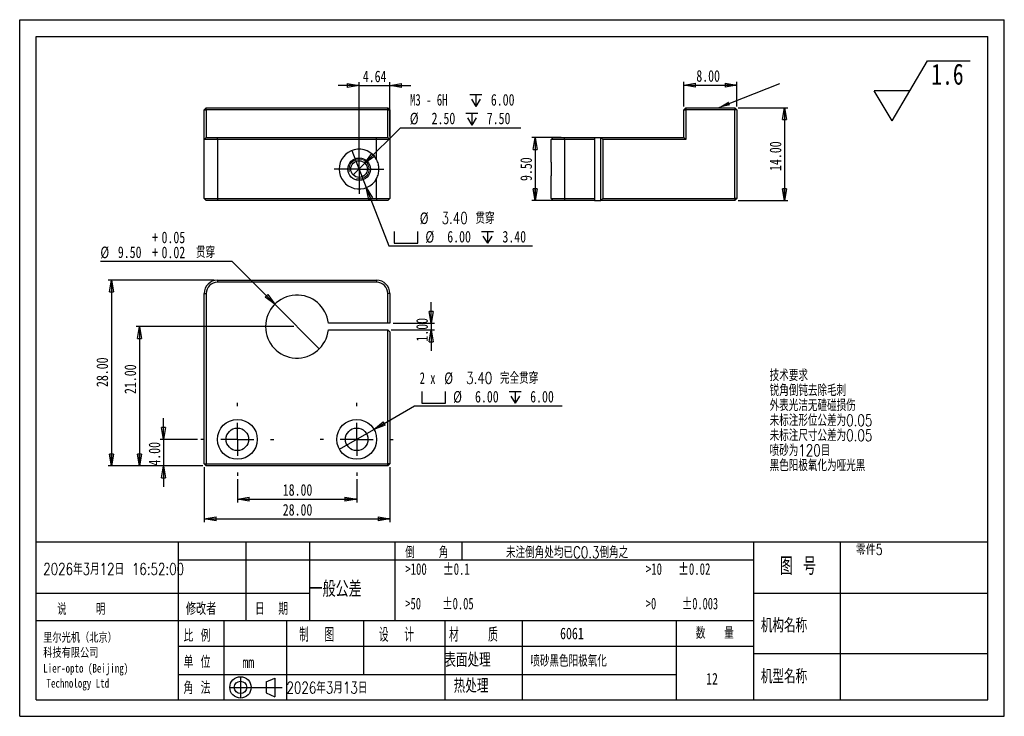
# Model space of a CAD drawing. Header units: millimetres. Extents: x 0 to 297, y 0 to 210.
import ezdxf

# ---------------------------------------------------------------- set-up
doc = ezdxf.new("R2010")
doc.units = ezdxf.units.MM
doc.layers.add('图层0', color=7, linetype='Continuous', lineweight=25)
doc.styles.add('SLDTEXTSTYLE0', font='TXT', dxfattribs={"width": 0.75, "bigfont": 'bigfont'})
doc.styles.add('SLDTEXTSTYLE1', font='TXT', dxfattribs={"width": 0.75})
doc.styles.add('SLDTEXTSTYLE10', font='TXT', dxfattribs={"width": 0.678571})
doc.styles.add('SLDTEXTSTYLE2', font='TXT', dxfattribs={"width": 0.666667, "bigfont": 'bigfont'})
doc.styles.add('SLDTEXTSTYLE3', font='TXT', dxfattribs={"width": 0.583333, "bigfont": 'bigfont'})
doc.styles.add('SLDTEXTSTYLE4', font='TXT', dxfattribs={"width": 0.681818})
doc.styles.add('SLDTEXTSTYLE5', font='TXT', dxfattribs={"width": 0.666667})
doc.styles.add('SLDTEXTSTYLE6', font='TXT', dxfattribs={"width": 0.653846})
doc.styles.add('SLDTEXTSTYLE7', font='TXT', dxfattribs={"width": 0.6, "bigfont": 'bigfont'})
doc.styles.add('SLDTEXTSTYLE8', font='TXT', dxfattribs={"width": 0.625, "bigfont": 'bigfont'})
doc.styles.add('SLDTEXTSTYLE9', font='TXT', dxfattribs={"width": 0.571429, "bigfont": 'bigfont'})
doc.dimstyles.new('SLDDIMSTYLE0', dxfattribs={"dimtxt": 3.5, "dimasz": 3.556, "dimexe": 0, "dimexo": 0.0625, "dimgap": 0.875, "dimtad": 0, "dimtih": 1, "dimtoh": 1, "dimlfac": 0.5, "dimrnd": 1e-09, "dimzin": 4, "dimdsep": 46, "dimtxsty": 'SLDTEXTSTYLE1', "dimblk1": 'NONE', "dimblk2": 'CLOSED', "dimsah": 1, "dimcen": 0, "dimadec": 0, "dimazin": 1, "dimtfac": 1, "dimtmove": 0, "dimatfit": 3, "dimldrblk": 'NONE', "dimfxl": 0, "dimfrac": 2, "dimtolj": 1, "dimtzin": 12, "dimarcsym": 0})
doc.dimstyles.new('SLDDIMSTYLE1', dxfattribs={"dimtxt": 3.5, "dimasz": 3.556, "dimexe": 0, "dimexo": 0.0625, "dimgap": 0.875, "dimtad": 0, "dimtih": 1, "dimtoh": 1, "dimlfac": 0.5, "dimrnd": 1e-09, "dimzin": 4, "dimdsep": 46, "dimtxsty": 'SLDTEXTSTYLE1', "dimblk1": 'NONE', "dimblk2": 'CLOSED', "dimsah": 1, "dimcen": 0, "dimadec": 0, "dimazin": 1, "dimtol": 1, "dimtp": 0.05, "dimtm": -0.02, "dimtfac": 1, "dimtmove": 0, "dimatfit": 3, "dimldrblk": 'NONE', "dimfxl": 0, "dimfrac": 2, "dimtolj": 1, "dimarcsym": 0})
doc.dimstyles.new('SLDDIMSTYLE2', dxfattribs={"dimtxt": 3.5, "dimasz": 3.556, "dimexe": 0, "dimexo": 0.0625, "dimgap": 0.875, "dimtad": 1, "dimlfac": 0.5, "dimrnd": 1e-09, "dimzin": 4, "dimdsep": 46, "dimtxsty": 'SLDTEXTSTYLE1', "dimblk1": 'CLOSED', "dimblk2": 'CLOSED', "dimsah": 1, "dimcen": 0.09, "dimadec": 0, "dimazin": 1, "dimtfac": 1, "dimtofl": 0, "dimtmove": 0, "dimatfit": 3, "dimldrblk": 'CLOSED', "dimfxl": 0, "dimfrac": 2, "dimtolj": 1, "dimtzin": 12, "dimarcsym": 0})
doc.dimstyles.new('SLDDIMSTYLE3', dxfattribs={"dimtxt": 3.5, "dimasz": 3.556, "dimexe": 0, "dimexo": 0.0625, "dimgap": 0.875, "dimtad": 1, "dimlfac": 0.5, "dimrnd": 1e-09, "dimzin": 4, "dimdsep": 46, "dimtxsty": 'SLDTEXTSTYLE1', "dimblk1": 'CLOSED', "dimblk2": 'CLOSED', "dimsah": 1, "dimcen": 0.09, "dimadec": 0, "dimazin": 1, "dimtfac": 1, "dimtmove": 0, "dimatfit": 0, "dimldrblk": 'CLOSED', "dimfxl": 0, "dimfrac": 2, "dimtolj": 1, "dimtzin": 12, "dimarcsym": 0})
doc.dimstyles.new('SLDDIMSTYLE4', dxfattribs={"dimtxt": 3.5, "dimasz": 3.556, "dimexe": 0, "dimexo": 0.0625, "dimgap": 0.875, "dimtad": 0, "dimtih": 1, "dimtoh": 1, "dimdec": 6, "dimlfac": 0.5, "dimrnd": 1e-09, "dimzin": 12, "dimdsep": 46, "dimtxsty": 'SLDTEXTSTYLE1', "dimblk1": 'NONE', "dimblk2": 'CLOSED', "dimsah": 1, "dimcen": 0, "dimadec": 0, "dimazin": 3, "dimtfac": 1, "dimtmove": 0, "dimatfit": 3, "dimldrblk": 'NONE', "dimfxl": 0, "dimfrac": 2, "dimtolj": 1, "dimtzin": 12, "dimarcsym": 0})
doc.dimstyles.new('SLDDIMSTYLE5', dxfattribs={"dimtxt": 3.5, "dimasz": 3.556, "dimexe": 0, "dimexo": 0.0625, "dimgap": 0.875, "dimtad": 1, "dimlfac": 0.5, "dimrnd": 1e-09, "dimzin": 12, "dimdsep": 46, "dimtxsty": 'SLDTEXTSTYLE1', "dimblk1": 'CLOSED', "dimblk2": 'CLOSED', "dimsah": 1, "dimcen": 0.09, "dimadec": 0, "dimazin": 3, "dimtfac": 1, "dimtmove": 0, "dimatfit": 0, "dimldrblk": 'CLOSED', "dimfxl": 0, "dimfrac": 2, "dimtolj": 1, "dimtzin": 12, "dimarcsym": 0})
doc.dimstyles.new('SLDDIMSTYLE7', dxfattribs={"dimtxt": 0.18, "dimasz": 3.556, "dimexe": 0, "dimexo": 0.0625, "dimgap": 0, "dimtad": 0, "dimtih": 1, "dimtoh": 1, "dimdec": 0, "dimrnd": 1e-09, "dimzin": 0, "dimdsep": 46, "dimtxsty": 'Standard', "dimsah": 1, "dimcen": 0.09, "dimadec": 0, "dimazin": 0, "dimtfac": 3.556, "dimtdec": 0, "dimtofl": 0, "dimtmove": 0, "dimatfit": 3, "dimfxl": 0, "dimfrac": 2, "dimtolj": 1, "dimtzin": 0, "dimarcsym": 0})

# ---------------------------------------------------------------- blocks, each defined once
blk = doc.blocks.new('SW_SFSYMBOL_0')
at = {"layer": '图层0', "color": 0}
for p, q in [((-11.87, -9.07), (-1.17, 9.07)), ((-1.17, 9.07), (11.73, 9.07)), ((-11.87, -9.07), (-17.23, 0)), ((-6.52, 0), (-17.23, 0))]:
    blk.add_line(p, q, dxfattribs=at)
at = {"layer": '图层0', "color": 0, "insert": (0, 8.19), "char_height": 6.35, "attachment_point": 1, "style": 'SLDTEXTSTYLE1'}
blk.add_mtext('1.6', dxfattribs=at)
blk = doc.blocks.new('_Closed')
at = {"color": 0, "linetype": 'ByBlock', "lineweight": -2}
for p, q in [((-1, 0.166667), (0, 0)), ((-1, 0.166667), (-1, -0.166667)), ((0, 0), (-1, -0.166667)), ((0, 0), (-1, 0))]:
    blk.add_line(p, q, dxfattribs=at)
blk = doc.blocks.new('SW_SYMBOL_HOLE_SPOT')
at = {"layer": '图层0', "color": 0}
for p, q in [((0, 875), (0, 75)), ((1600, 75), (1600, 875)), ((0, 75), (1600, 75))]:
    blk.add_line(p, q, dxfattribs=at)
blk = doc.blocks.new('SW_SYMBOL_HOLE_DEPTH')
at = {"layer": '图层0', "color": 0}
for p, q in [((0, 875), (800, 875)), ((400, 875), (400, 75)), ((100, 555), (400, 75)), ((700, 555), (400, 75))]:
    blk.add_line(p, q, dxfattribs=at)
blk = doc.blocks.new('_D')
at = {"layer": '图层0'}
for p, q in [((106.85, 86.49), (119.07, 93.55)), ((119.07, 93.55), (163.65, 93.55)), ((96.46, 80.49), (106.85, 86.49))]:
    blk.add_line(p, q, dxfattribs=at)
at = {"layer": '图层0', "xscale": 0.004470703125, "yscale": 0.004470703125, "zscale": 0.004470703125}
for name, p in [('SW_SYMBOL_HOLE_SPOT', (121.3, 94.03)), ('SW_SYMBOL_HOLE_DEPTH', (147.66, 94.03))]:
    blk.add_blockref(name, p, dxfattribs=at)
at = {"layer": '图层0', "xscale": 3.556, "yscale": 3.556, "rotation": 210.0000000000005}
blk.add_blockref('_Closed', (106.85, 86.49, 4.5), dxfattribs=at)
at = {"layer": '图层0', "char_height": 3.5, "attachment_point": 1}
for s, insert, style in [('3.40 完全贯穿', (134.66, 103.72), 'SLDTEXTSTYLE0'), ('2 x', (120.66, 103.72), 'SLDTEXTSTYLE5'), ('%%c', (128.07, 103.67), 'SLDTEXTSTYLE1'), ('%%c', (130.75, 98.06), 'SLDTEXTSTYLE1'), ('6.00', (137.34, 98.11), 'SLDTEXTSTYLE1'), ('6.00', (153.98, 98.11), 'SLDTEXTSTYLE1')]:
    blk.add_mtext(s, dxfattribs=dict(at, insert=insert, style=style))
blk = doc.blocks.new('_None')
blk = doc.blocks.new('_D_1')
at = {"layer": '图层0'}
for p, q in [((64.05, 137.09), (24.34, 137.09)), ((76.94, 124.21), (64.05, 137.09)), ((90.37, 110.77), (76.94, 124.21))]:
    blk.add_line(p, q, dxfattribs=at)
at = {"layer": '图层0', "xscale": 3.556, "yscale": 3.556, "rotation": 315.0000000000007}
blk.add_blockref('_Closed', (76.94, 124.21, 4.5), dxfattribs=at)
at = {"layer": '图层0', "char_height": 3.5, "attachment_point": 1}
for s, insert, style in [('+', (39.96, 146.13), 'SLDTEXTSTYLE1'), ('0.05', (42.79, 146.13), 'SLDTEXTSTYLE1'), ('%%c', (24.34, 141.61), 'SLDTEXTSTYLE1'), ('9.50', (29.61, 141.66), 'SLDTEXTSTYLE1'), ('+', (39.96, 141.61), 'SLDTEXTSTYLE1'), ('0.02', (42.79, 141.61), 'SLDTEXTSTYLE1'), ('贯穿', (53.15, 141.66), 'SLDTEXTSTYLE0')]:
    blk.add_mtext(s, dxfattribs=dict(at, insert=insert, style=style))
blk = doc.blocks.new('_D_2')
at = {"layer": '图层0'}
for p, q in [((65.66, 71.49), (65.66, 64.49)), ((101.66, 71.49), (101.66, 64.49)), ((65.66, 65.49), (101.66, 65.49))]:
    blk.add_line(p, q, dxfattribs=at)
at = {"layer": '图层0', "xscale": 3.556, "yscale": 3.556, "rotation": 180.0000000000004}
blk.add_blockref('_Closed', (65.66, 65.49, 4.5), dxfattribs=at)
at = {"layer": '图层0', "xscale": 3.556, "yscale": 3.556}
blk.add_blockref('_Closed', (101.66, 65.49, 4.5), dxfattribs=at)
at = {"layer": '图层0', "insert": (79.35, 70), "char_height": 3.5, "attachment_point": 1, "style": 'SLDTEXTSTYLE1'}
blk.add_mtext('18.00', dxfattribs=at)
blk = doc.blocks.new('_D_3')
at = {"layer": '图层0'}
for p, q in [((43.4, 83.49), (43.4, 89.84)), ((53.66, 83.49), (42.4, 83.49)), ((43.4, 83.49), (43.4, 75.49)), ((55.26, 75.49), (42.4, 75.49)), ((43.4, 75.49), (43.4, 69.14))]:
    blk.add_line(p, q, dxfattribs=at)
at = {"layer": '图层0', "xscale": 3.556, "yscale": 3.556}
for p, rotation in [((43.4, 83.49, 4.5), 270.0000000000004), ((43.4, 75.49, 4.5), 90.0000000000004)]:
    blk.add_blockref('_Closed', p, dxfattribs=dict(at, rotation=rotation))
at = {"layer": '图层0', "insert": (38.89, 75.55), "char_height": 3.5, "attachment_point": 1, "rotation": 90, "style": 'SLDTEXTSTYLE1'}
blk.add_mtext('4.00', dxfattribs=at)
blk = doc.blocks.new('_D_4')
at = {"layer": '图层0'}
for p, q in [((82.66, 117.49), (35.12, 117.49)), ((36.12, 117.49), (36.12, 75.49)), ((55.26, 75.49), (35.12, 75.49))]:
    blk.add_line(p, q, dxfattribs=at)
at = {"layer": '图层0', "xscale": 3.556, "yscale": 3.556}
for p, rotation in [((36.12, 117.49, 4.5), 90.0000000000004), ((36.12, 75.49, 4.5), 270.0000000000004)]:
    blk.add_blockref('_Closed', p, dxfattribs=dict(at, rotation=rotation))
at = {"layer": '图层0', "insert": (31.6, 97.16), "char_height": 3.5, "attachment_point": 1, "rotation": 90, "style": 'SLDTEXTSTYLE1'}
blk.add_mtext('21.00', dxfattribs=at)
blk = doc.blocks.new('_D_5')
at = {"layer": '图层0'}
for p, q in [((124.11, 118.49), (124.11, 124.84)), ((112.06, 116.49), (125.11, 116.49)), ((112.66, 118.49), (125.11, 118.49)), ((124.11, 118.49), (124.11, 116.49)), ((124.11, 116.49), (124.11, 110.14))]:
    blk.add_line(p, q, dxfattribs=at)
at = {"layer": '图层0', "xscale": 3.556, "yscale": 3.556}
for p, rotation in [((124.11, 118.49, 4.5), 270.0000000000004), ((124.11, 116.49, 4.5), 90.0000000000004)]:
    blk.add_blockref('_Closed', p, dxfattribs=dict(at, rotation=rotation))
at = {"layer": '图层0', "insert": (119.6, 112.95), "char_height": 3.5, "attachment_point": 1, "rotation": 90, "style": 'SLDTEXTSTYLE1'}
blk.add_mtext('1.00', dxfattribs=at)
blk = doc.blocks.new('_D_6')
at = {"layer": '图层0'}
for p, q in [((55.66, 75.09), (55.66, 58.49)), ((111.66, 75.09), (111.66, 58.49)), ((55.66, 59.49), (111.66, 59.49))]:
    blk.add_line(p, q, dxfattribs=at)
at = {"layer": '图层0', "xscale": 3.556, "yscale": 3.556, "rotation": 180.0000000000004}
blk.add_blockref('_Closed', (55.66, 59.49, 4.5), dxfattribs=at)
at = {"layer": '图层0', "xscale": 3.556, "yscale": 3.556}
blk.add_blockref('_Closed', (111.66, 59.49, 4.5), dxfattribs=at)
at = {"layer": '图层0', "insert": (79.35, 64), "char_height": 3.5, "attachment_point": 1, "style": 'SLDTEXTSTYLE1'}
blk.add_mtext('28.00', dxfattribs=at)
blk = doc.blocks.new('_D_7')
at = {"layer": '图层0'}
for p, q in [((58.66, 131.49), (26.66, 131.49)), ((27.66, 131.49), (27.66, 75.49)), ((55.26, 75.49), (26.66, 75.49))]:
    blk.add_line(p, q, dxfattribs=at)
at = {"layer": '图层0', "xscale": 3.556, "yscale": 3.556}
for p, rotation in [((27.66, 131.49, 4.5), 90.0000000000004), ((27.66, 75.49, 4.5), 270.0000000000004)]:
    blk.add_blockref('_Closed', p, dxfattribs=dict(at, rotation=rotation))
at = {"layer": '图层0', "insert": (23.14, 99.26), "char_height": 3.5, "attachment_point": 1, "rotation": 90, "style": 'SLDTEXTSTYLE1'}
blk.add_mtext('28.00', dxfattribs=at)
blk = doc.blocks.new('SW_CENTERMARKSYMBOL_0')
at = {"layer": '图层0', "color": 0}
for p, q in [((0, 10), (0, 11)), ((0, 0), (0, 5)), ((-10, 0), (-11, 0)), ((0, 0), (-5, 0)), ((0, 0), (0, -5)), ((0, 0), (5, 0)), ((10, 0), (11, 0)), ((0, -10), (0, -11))]:
    blk.add_line(p, q, dxfattribs=at)
blk = doc.blocks.new('SW_CENTERMARKSYMBOL_1')
at = {"layer": '图层0', "color": 0}
for p, q in [((0, 10), (0, 11)), ((0, 0), (0, 5)), ((-10, 0), (-11, 0)), ((0, 0), (-5, 0)), ((0, 0), (0, -5)), ((0, 0), (5, 0)), ((10, 0), (11, 0)), ((0, -10), (0, -11))]:
    blk.add_line(p, q, dxfattribs=at)
blk = doc.blocks.new('_D_8')
at = {"layer": '图层0'}
for p, q in [((100.22, 170.57), (104.54, 159.37)), ((104.54, 159.37), (111.35, 141.78)), ((111.35, 141.78), (154.64, 141.78))]:
    blk.add_line(p, q, dxfattribs=at)
at = {"layer": '图层0', "xscale": 3.556, "yscale": 3.556, "rotation": 111.1438078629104}
blk.add_blockref('_Closed', (104.54, 159.37, 8), dxfattribs=at)
at = {"layer": '图层0', "xscale": 0.004470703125, "yscale": 0.004470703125, "zscale": 0.004470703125}
for name, p in [('SW_SYMBOL_HOLE_SPOT', (112.94, 142.26)), ('SW_SYMBOL_HOLE_DEPTH', (139.3, 142.26))]:
    blk.add_blockref(name, p, dxfattribs=at)
at = {"layer": '图层0', "char_height": 3.5, "attachment_point": 1}
for s, insert, style in [('%%c', (120.67, 151.9), 'SLDTEXTSTYLE1'), ('3.40 贯穿', (127.26, 151.95), 'SLDTEXTSTYLE0'), ('%%c', (122.38, 146.29), 'SLDTEXTSTYLE1'), ('6.00', (128.97, 146.34), 'SLDTEXTSTYLE1'), ('3.40', (145.61, 146.34), 'SLDTEXTSTYLE1')]:
    blk.add_mtext(s, dxfattribs=dict(at, insert=insert, style=style))
blk = doc.blocks.new('_D_9')
at = {"layer": '图层0'}
for p, q in [((104.15, 166.74), (114.84, 177.44)), ((114.84, 177.44), (151.15, 177.44)), ((100.61, 163.2), (104.15, 166.74))]:
    blk.add_line(p, q, dxfattribs=at)
at = {"layer": '图层0', "xscale": 0.004470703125, "yscale": 0.004470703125, "zscale": 0.004470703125}
for p in [(135.8, 183.53), (134.58, 177.92)]:
    blk.add_blockref('SW_SYMBOL_HOLE_DEPTH', p, dxfattribs=at)
at = {"layer": '图层0', "xscale": 3.556, "yscale": 3.556, "rotation": 225.0000000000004}
blk.add_blockref('_Closed', (104.15, 166.74, 8), dxfattribs=at)
at = {"layer": '图层0', "char_height": 3.5, "attachment_point": 1}
for s, insert, style in [('M3 - 6H', (117.74, 187.61), 'SLDTEXTSTYLE10'), ('6.00', (142.12, 187.61), 'SLDTEXTSTYLE1'), ('%%c', (117.66, 181.95), 'SLDTEXTSTYLE1'), ('2.50', (124.25, 182), 'SLDTEXTSTYLE1'), ('7.50', (140.89, 182), 'SLDTEXTSTYLE1')]:
    blk.add_mtext(s, dxfattribs=dict(at, insert=insert, style=style))
blk = doc.blocks.new('_D_10')
at = {"layer": '图层0'}
for p, q in [((102.38, 190.16), (96.03, 190.16)), ((102.38, 165.97), (102.38, 191.16)), ((102.38, 190.16), (111.66, 190.16)), ((111.66, 174.87), (111.66, 191.16)), ((111.66, 190.16), (118.01, 190.16))]:
    blk.add_line(p, q, dxfattribs=at)
at = {"layer": '图层0', "xscale": 3.556, "yscale": 3.556}
blk.add_blockref('_Closed', (102.38, 190.16, 8), dxfattribs=at)
at = {"layer": '图层0', "xscale": 3.556, "yscale": 3.556, "rotation": 180.0000000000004}
blk.add_blockref('_Closed', (111.66, 190.16, 8), dxfattribs=at)
at = {"layer": '图层0', "insert": (103.5, 194.67), "char_height": 3.5, "attachment_point": 1, "style": 'SLDTEXTSTYLE1'}
blk.add_mtext('4.64', dxfattribs=at)
blk = doc.blocks.new('SW_CENTERMARKSYMBOL_2')
at = {"layer": '图层0', "color": 0}
for p, q in [((0, 5), (0, 7.5)), ((0, 0), (0, 5)), ((-5, 0), (-7.5, 0)), ((0, 0), (-5, 0)), ((0, 0), (0, -5)), ((0, 0), (5, 0)), ((5, 0), (7.5, 0)), ((0, -5), (0, -7.5))]:
    blk.add_line(p, q, dxfattribs=at)
blk = doc.blocks.new('_D_11')
at = {"layer": '图层0'}
for p, q in [((200.34, 183.87), (200.34, 191.29)), ((200.34, 190.29), (216.34, 190.29)), ((216.34, 183.87), (216.34, 191.29))]:
    blk.add_line(p, q, dxfattribs=at)
at = {"layer": '图层0', "xscale": 3.556, "yscale": 3.556, "rotation": 180.0000000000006}
blk.add_blockref('_Closed', (200.34, 190.29), dxfattribs=at)
at = {"layer": '图层0', "xscale": 3.556, "yscale": 3.556}
blk.add_blockref('_Closed', (216.34, 190.29), dxfattribs=at)
at = {"layer": '图层0', "insert": (204.09, 194.8), "char_height": 3.5, "attachment_point": 1, "style": 'SLDTEXTSTYLE1'}
blk.add_mtext('8.00', dxfattribs=at)
blk = doc.blocks.new('_D_12')
at = {"layer": '图层0'}
for p, q in [((216.74, 183.47), (231.73, 183.47)), ((230.73, 183.47), (230.73, 155.47)), ((216.74, 155.47), (231.73, 155.47))]:
    blk.add_line(p, q, dxfattribs=at)
at = {"layer": '图层0', "xscale": 3.556, "yscale": 3.556}
for p, rotation in [((230.73, 183.47), 90.0000000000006), ((230.73, 155.47), 270.0000000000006)]:
    blk.add_blockref('_Closed', p, dxfattribs=dict(at, rotation=rotation))
at = {"layer": '图层0', "insert": (226.22, 164.4), "char_height": 3.5, "attachment_point": 1, "rotation": 90, "style": 'SLDTEXTSTYLE1'}
blk.add_mtext('14.00', dxfattribs=at)
blk = doc.blocks.new('_D_13')
at = {"layer": '图层0'}
for p, q in [((163.34, 174.47), (154.51, 174.47)), ((155.51, 174.47), (155.51, 155.47)), ((163.34, 155.47), (154.51, 155.47))]:
    blk.add_line(p, q, dxfattribs=at)
at = {"layer": '图层0', "xscale": 3.556, "yscale": 3.556}
for p, rotation in [((155.51, 174.47), 90.0000000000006), ((155.51, 155.47), 270.0000000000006)]:
    blk.add_blockref('_Closed', p, dxfattribs=dict(at, rotation=rotation))
at = {"layer": '图层0', "insert": (151, 161.37), "char_height": 3.5, "attachment_point": 1, "rotation": 90, "style": 'SLDTEXTSTYLE1'}
blk.add_mtext('9.50', dxfattribs=at)

msp = doc.modelspace()

# ---------------------------------------------------------------- linework, layer by layer
at = {"color": 7, "linetype": 'Continuous', "lineweight": 25}
for p, q in [((55.6557038, 182.8710215), (56.2557038, 183.4710215)), ((55.6557038, 182.8710215), (56.2557038, 182.8710215)), ((55.6557038, 173.8710215), (55.6557038, 182.8710215)), ((56.2557038, 182.8710215), (56.2557038, 183.4710215)), ((56.2557038, 183.4710215), (111.0557038, 183.4710215)), ((111.0557038, 182.8710215), (56.2557038, 182.8710215)), ((56.2557038, 182.8710215), (56.2557038, 174.4710215)), ((111.0557038, 182.8710215), (111.0557038, 183.4710215)), ((111.0557038, 183.4710215), (111.6557038, 182.8710215)), ((111.0557038, 182.8710215), (111.6557038, 182.8710215)), ((111.0557038, 174.4710215), (111.0557038, 182.8710215)), ((111.6557038, 182.8710215), (111.6557038, 173.8710215)), ((200.3421826, 182.8710215), (200.9421826, 183.4710215)), ((200.3421826, 174.4710215), (200.3421826, 182.8710215)), ((200.3421826, 182.8710215), (200.9421826, 182.8710215)), ((200.9421826, 183.4710215), (215.7421826, 183.4710215)), ((200.9421826, 183.4710215), (200.9421826, 182.8710215)), ((200.9421826, 182.8710215), (200.9421826, 173.8710215)), ((215.7421826, 182.8710215), (200.9421826, 182.8710215)), ((215.7421826, 183.4710215), (215.7421826, 182.8710215)), ((215.7421826, 183.4710215), (216.3421826, 182.8710215)), ((215.7421826, 156.0710215), (215.7421826, 182.8710215)), ((216.3421826, 182.8710215), (215.7421826, 182.8710215)), ((216.3421826, 182.8710215), (216.3421826, 156.0710215)), ((55.6557038, 173.8710215), (56.2557038, 174.4710215)), ((59.6557038, 173.8710215), (55.6557038, 173.8710215)), ((55.6557038, 156.0710215), (55.6557038, 173.8710215)), ((56.2557038, 174.4710215), (59.6557038, 174.4710215)), ((59.6557038, 173.8710215), (59.6557038, 174.4710215)), ((59.6557038, 174.4710215), (107.6557038, 174.4710215)), ((107.6557038, 173.8710215), (59.6557038, 173.8710215)), ((59.6557038, 173.8710215), (59.6557038, 156.0710215)), ((107.6557038, 173.8710215), (107.6557038, 174.4710215)), ((107.6557038, 174.4710215), (111.0557038, 174.4710215)), ((111.6557038, 173.8710215), (107.6557038, 173.8710215)), ((107.6557038, 167.8275435), (107.6557038, 173.8710215)), ((111.6557038, 173.8710215), (111.0557038, 174.4710215)), ((111.6557038, 173.8710215), (111.6557038, 156.0710215)), ((160.3421826, 173.8710215), (160.9421826, 174.4710215)), ((164.3421826, 173.8710215), (160.3421826, 173.8710215)), ((160.3421826, 167.8275435), (160.3421826, 173.8710215)), ((160.9421826, 174.4710215), (164.3421826, 174.4710215)), ((164.3421826, 173.8710215), (164.3421826, 174.4710215)), ((164.3421826, 174.4710215), (173.3421826, 174.4710215)), ((173.3421826, 173.8710215), (164.3421826, 173.8710215)), ((164.3421826, 173.8710215), (164.3421826, 156.0710215)), ((173.3421826, 174.4710215), (173.3421826, 173.8710215)), ((173.3421826, 174.4710215), (175.3421826, 174.4710215)), ((173.3421826, 173.8710215), (173.3421826, 156.0710215)), ((175.9421826, 173.8710215), (175.3421826, 174.4710215)), ((175.3421826, 174.4710215), (200.3421826, 174.4710215)), ((175.3421826, 155.4710215), (175.3421826, 174.4710215)), ((175.9421826, 173.8710215), (175.9421826, 156.0710215)), ((200.9421826, 173.8710215), (175.9421826, 173.8710215)), ((200.9421826, 173.8710215), (200.3421826, 174.4710215)), ((107.6557038, 156.0710215), (107.6557038, 162.1144995)), ((160.3421826, 156.0710215), (160.3421826, 162.1144995)), ((55.6557038, 156.0710215), (59.6557038, 156.0710215)), ((55.6557038, 156.0710215), (56.2557038, 155.4710215)), ((59.6557038, 155.4710215), (56.2557038, 155.4710215)), ((59.6557038, 156.0710215), (107.6557038, 156.0710215)), ((59.6557038, 156.0710215), (59.6557038, 155.4710215)), ((107.6557038, 155.4710215), (59.6557038, 155.4710215)), ((107.6557038, 156.0710215), (111.6557038, 156.0710215)), ((107.6557038, 156.0710215), (107.6557038, 155.4710215)), ((111.0557038, 155.4710215), (107.6557038, 155.4710215)), ((111.6557038, 156.0710215), (111.0557038, 155.4710215)), ((160.3421826, 156.0710215), (164.3421826, 156.0710215)), ((160.3421826, 156.0710215), (160.9421826, 155.4710215)), ((164.3421826, 155.4710215), (160.9421826, 155.4710215)), ((164.3421826, 156.0710215), (164.3421826, 155.4710215)), ((164.3421826, 156.0710215), (173.3421826, 156.0710215)), ((173.3421826, 155.4710215), (164.3421826, 155.4710215)), ((173.3421826, 156.0710215), (173.3421826, 155.4710215)), ((173.3421826, 155.4710215), (175.3421826, 155.4710215)), ((175.9421826, 156.0710215), (175.3421826, 155.4710215)), ((215.7421826, 155.4710215), (175.3421826, 155.4710215)), ((175.9421826, 156.0710215), (215.7421826, 156.0710215)), ((216.3421826, 156.0710215), (215.7421826, 156.0710215)), ((216.3421826, 156.0710215), (215.7421826, 155.4710215)), ((215.7421826, 156.0710215), (215.7421826, 155.4710215)), ((59.6557038, 131.4915493), (107.6557038, 131.4915493)), ((59.6557038, 131.4915493), (59.6557038, 130.8915493)), ((107.6557038, 130.8915493), (59.6557038, 130.8915493)), ((107.6557038, 131.4915493), (107.6557038, 130.8915493)), ((55.6557038, 76.0915493), (55.6557038, 127.4915493)), ((55.6557038, 127.4915493), (56.2557038, 127.4915493)), ((56.2557038, 127.4915493), (56.2557038, 76.0915493)), ((111.0557038, 118.4915493), (111.0557038, 127.4915493)), ((111.6557038, 127.4915493), (111.0557038, 127.4915493)), ((111.6557038, 127.4915493), (111.6557038, 118.4915493)), ((111.0557038, 118.4915493), (93.1029256, 118.4915493)), ((93.1029256, 116.4915493), (111.0557038, 116.4915493)), ((111.6557038, 118.4915493), (111.0557038, 118.4915493)), ((111.0557038, 76.0915493), (111.0557038, 116.4915493)), ((111.6557038, 115.8915493), (111.0557038, 116.4915493)), ((111.6557038, 115.8915493), (111.6557038, 76.0915493)), ((55.6557038, 76.0915493), (56.2557038, 76.0915493)), ((55.6557038, 76.0915493), (56.2557038, 75.4915493)), ((56.2557038, 76.0915493), (111.0557038, 76.0915493)), ((56.2557038, 75.4915493), (56.2557038, 76.0915493)), ((111.0557038, 75.4915493), (56.2557038, 75.4915493)), ((111.6557038, 76.0915493), (111.0557038, 76.0915493)), ((111.0557038, 75.4915493), (111.0557038, 76.0915493)), ((111.0557038, 75.4915493), (111.6557038, 76.0915493))]:
    msp.add_line(p, q, dxfattribs=at)
for centre, radius in [((102.3793147, 164.9710215), 3.4), ((102.3793147, 164.9710215), 2.5), ((65.6557038, 83.4915493), 6), ((101.6557038, 83.4915493), 6), ((65.6557038, 83.4915493), 3.4), ((101.6557038, 83.4915493), 3.4)]:
    msp.add_circle(centre, radius, dxfattribs=at)
for centre, radius, start, end in [((102.3793147, 164.9710215), 6, 28.430148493, 331.569851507), ((59.6557038, 127.4915493), 4, 90, 180), ((59.6557038, 127.4915493), 3.4, 90, 180), ((107.6557038, 127.4915493), 4, 0, 90), ((107.6557038, 127.4915493), 3.4, 0, 90), ((83.6557038, 117.4915493), 9.5, 6.042328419, 353.957671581)]:
    msp.add_arc(centre, radius, start, end, dxfattribs=at)
at = {"color": 7, "linetype": 'Continuous', "lineweight": 18}
msp.add_arc((102.3793147, 164.9710215), 3, 255, 195, dxfattribs=at)
at = {"color": 7, "linetype": 'Continuous', "lineweight": 25}
for points in [[(107.6557038, 162.1144995), (107.8942922, 162.5552051), (108.0732649, 163.0155305), (108.3167513, 163.9750992), (108.3792457, 164.4764061), (108.3793835, 165.4639625), (108.3174439, 165.9635117), (108.0735969, 166.9259039), (107.8942839, 167.3868531), (107.6557038, 167.8275435)], [(160.3421826, 162.1144995), (160.3421826, 162.5552051), (160.3621401, 163.0155305), (160.3952709, 163.9750992), (160.408166, 164.4764061), (160.4081913, 165.4639625), (160.3953812, 165.9635117), (160.3621693, 166.9259039), (160.3421826, 167.3868531), (160.3421826, 167.8275435)]]:
    msp.add_open_spline(points, degree=3, knots=[0, 0, 0, 0, 0.25, 0.25, 0.5, 0.5, 0.75, 0.75, 1, 1, 1, 1], dxfattribs=at)
at = {"layer": '图层0'}
for p, q in [((0, 0), (0, 210)), ((0, 210), (297, 210)), ((297, 0), (297, 210)), ((5, 4.9828915), (5, 204.9828915)), ((5, 204.9828915), (292, 204.9828915)), ((292, 4.9828915), (292, 204.9828915)), ((292, 52.5), (5, 52.5)), ((47.7573077, 52.5), (47.7573077, 4.9828915)), ((68.1924122, 52.5), (68.1924122, 28.7414458)), ((87.3779134, 52.5), (87.3779134, 28.7414458)), ((113.1767214, 52.5), (113.1767214, 28.7414458)), ((133.3211495, 52.5), (133.3211495, 47.2066813)), ((221.3534427, 52.5), (221.3534427, 4.9828915)), ((247.5, 52.5), (247.5, 4.9828915)), ((47.7573077, 47.2066813), (221.3534427, 47.2066813)), ((5, 37.1421561), (47.7573077, 37.1421561)), ((47.7573077, 37.1421561), (87.3779134, 37.1421561)), ((221.3534427, 37.1507103), (292, 37.1507103)), ((221.3534427, 28.7414458), (5, 28.7414458)), ((61.5960298, 28.7414458), (61.5960298, 4.9828915)), ((80.4670145, 28.7414458), (80.4670145, 4.9828915)), ((103.741229, 28.7414458), (103.741229, 12.6098759)), ((128.2735091, 28.7414458), (128.2735091, 4.9828915)), ((151.5477236, 28.7414458), (151.5477236, 4.9828915)), ((198, 28.7414458), (198, 4.9828915)), ((221.3534427, 21.0625238), (47.7573077, 21.0625238)), ((221.3534427, 18.9087584), (292, 18.9087584)), ((47.7573077, 12.6098759), (198, 12.6098759)), ((66.6032307, 11.9364443), (66.6032307, 5.5010911)), ((74.359649, 10.3854361), (76.9878569, 11.5392834)), ((74.359649, 10.3854361), (74.359649, 7.0520993)), ((76.9878569, 11.5392834), (76.9878569, 5.8982519)), ((63.3855541, 8.7187677), (79.1673464, 8.7187677)), ((5, 4.9828915), (292, 4.9828915)), ((0, 0), (297, 0))]:
    msp.add_line(p, q, dxfattribs=at)
at = {"layer": '图层0', "color": 7, "linetype": 'Continuous', "lineweight": 25}
msp.add_line((74.359649, 7.0520993), (76.9878569, 5.8982519), dxfattribs=at)
at = {"layer": '图层0'}
for radius in [3.2176766, 1.8666968]:
    msp.add_circle((66.6032307, 8.7187677), radius, dxfattribs=at)

# ---------------------------------------------------------------- block references
for name, p in [('SW_SFSYMBOL_0', (274.9993875, 188.567685)), ('SW_CENTERMARKSYMBOL_2', (102.3793147, 164.9710215)), ('SW_CENTERMARKSYMBOL_1', (65.6557038, 83.4915493)), ('SW_CENTERMARKSYMBOL_0', (101.6557038, 83.4915493))]:
    msp.add_blockref(name, p, dxfattribs=at)

# ---------------------------------------------------------------- texts
for s, insert, char_height, attachment_point, style in [('技术要求', (226.2086958, 104.5593816), 3.5, 1, 'SLDTEXTSTYLE0'), ('锐角倒钝去除毛刺', (226.2086958, 100.0336871), 3.5, 1, 'SLDTEXTSTYLE0'), ('外表光洁无磕碰损伤', (226.2086958, 95.5079925), 3.5, 1, 'SLDTEXTSTYLE0'), ('未标注形位公差为0.05', (226.2086958, 90.982298), 3.5, 1, 'SLDTEXTSTYLE0'), ('未标注尺寸公差为0.05', (226.2086958, 86.4566035), 3.5, 1, 'SLDTEXTSTYLE0'), ('喷砂为120目', (226.2086958, 81.930909), 3.5, 1, 'SLDTEXTSTYLE0'), ('黑色阳极氧化为哑光黑', (226.2086958, 77.4052144), 3.5, 1, 'SLDTEXTSTYLE0'), ('倒    角', (116.3016544, 51.1744732), 3.5, 1, 'SLDTEXTSTYLE3'), ('未注倒角处均已C0.3倒角之', (146.6863439, 51.1744732), 3.5, 1, 'SLDTEXTSTYLE0'), ('零件5', (252.2508939, 51.8463597), 3.175, 1, 'SLDTEXTSTYLE0'), ('图 号', (234.7617002, 47.9304153), 5.29166667, 2, 'SLDTEXTSTYLE2'), ('2026年3月12日 16:52:00', (7.093214, 46.1532431), 3.5, 1, 'SLDTEXTSTYLE0'), ('>100   ±0.1', (116.3016544, 46.1532431), 3.5, 1, 'SLDTEXTSTYLE4'), ('>10   ±0.02', (188.8751575, 46.1532431), 3.5, 1, 'SLDTEXTSTYLE4'), ('一般公差', (87.447129, 40.7875421), 4.7625, 1, 'SLDTEXTSTYLE0'), ('>50    ±0.05', (116.3016544, 35.7381223), 3.5, 1, 'SLDTEXTSTYLE5'), ('>0     ±0.003', (188.8751575, 35.7381223), 3.5, 1, 'SLDTEXTSTYLE6'), ('说     明', (11.3255755, 34.0764133), 3.5, 1, 'SLDTEXTSTYLE9'), ('修改者', (50.1465468, 34.2746211), 3.70416667, 1, 'SLDTEXTSTYLE0'), ('日  期', (71.0164675, 34.2746211), 3.70416667, 1, 'SLDTEXTSTYLE8'), ('机构名称', (223.5659049, 29.4964489), 4.23333333, 1, 'SLDTEXTSTYLE0'), ('制  图', (84.2973261, 26.6964485), 4.23333333, 1, 'SLDTEXTSTYLE8'), ('设  计', (108.3780038, 26.6964485), 4.23333333, 1, 'SLDTEXTSTYLE8'), ('材    质', (129.5114337, 26.6964485), 4.23333333, 1, 'SLDTEXTSTYLE3'), ('6061', (163.0046249, 26.7330878), 3.5, 1, 'SLDTEXTSTYLE1'), ('数   量', (203.928637, 26.8698822), 3.5, 1, 'SLDTEXTSTYLE7'), ('里尔光机（北京）', (7.093214, 24.8687573), 2.64583333, 1, 'SLDTEXTSTYLE0'), ('比 例', (49.4168293, 26.170127), 3.70416667, 1, 'SLDTEXTSTYLE2'), ('科技有限公司', (7.093214, 20.3409794), 2.64583333, 1, 'SLDTEXTSTYLE0'), ('单 位', (49.4168293, 18.2201521), 3.70416667, 1, 'SLDTEXTSTYLE2'), ('表面处理', (128.1003226, 19.0946912), 4.23333333, 1, 'SLDTEXTSTYLE0'), ('喷砂黑色阳极氧化', (154.0154202, 18.4630194), 3.5, 1, 'SLDTEXTSTYLE0'), ('Lier-opto (Beijing)', (7.093214, 15.8132015), 2.645833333, 1, 'SLDTEXTSTYLE1'), ('mm', (67.1751076, 18.0219443), 3.5, 1, 'SLDTEXTSTYLE1'), ('热处理', (130.9225448, 11.2928876), 4.23333333, 1, 'SLDTEXTSTYLE0'), ('12', (207.0517282, 13.0694966), 3.5, 1, 'SLDTEXTSTYLE1'), ('机型名称', (223.5659049, 14.1423895), 4.23333333, 1, 'SLDTEXTSTYLE0'), ('Technology Ltd', (8.0854015, 11.2854236), 2.645833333, 1, 'SLDTEXTSTYLE1'), ('角 法', (49.4168293, 10.4183485), 3.70416667, 1, 'SLDTEXTSTYLE2'), ('2026年3月13日', (80.4670145, 10.3627158), 3.5, 1, 'SLDTEXTSTYLE0')]:
    msp.add_mtext(s, dxfattribs=dict(at, insert=insert, char_height=char_height, attachment_point=attachment_point, style=style))

# ---------------------------------------------------------------- dimensions: what is measured, and where the dimension line sits
for base, p1, p2, dimstyle, picture, middle in [((111.6557038, 190.1606702), (102.3793147, 164.9710215), (111.6557038, 173.8710215), 'SLDDIMSTYLE5', '_D_10', (108.0259089, 190.1606702)), ((111.6557038, 59.4915493), (55.6557038, 76.0915493), (111.6557038, 76.0915493), 'SLDDIMSTYLE2', '_D_6', (85.1653663, 59.4915493)), ((101.6557038, 65.4915493), (65.6557038, 72.4915493), (101.6557038, 72.4915493), 'SLDDIMSTYLE2', '_D_2', (85.1653663, 65.4915493))]:
    dim = msp.add_linear_dim(base=base, p1=p1, p2=p2, dimstyle=dimstyle, dxfattribs=at)
    dim.commit()
    dim.dimension.update_dxf_attribs({"geometry": picture, "text_midpoint": middle, "dimtype": 160})
for base, p1, p2, angle, dimstyle, picture, middle in [((216.3421826, 190.2922197), (200.3421826, 182.8710215), (216.3421826, 182.8710215), 0, 'SLDDIMSTYLE2', '_D_11', (208.6195642, 190.2922197)), ((230.7275473, 155.4710215), (215.7421826, 183.4710215), (215.7421826, 155.4710215), 90, 'SLDDIMSTYLE2', '_D_12', (230.7275473, 170.2225011)), ((155.5098747, 155.4710215), (164.3421826, 174.4710215), (164.3421826, 155.4710215), 90, 'SLDDIMSTYLE2', '_D_13', (155.5098747, 165.8929444)), ((27.6557038, 75.4915493), (59.6557038, 131.4915493), (56.2557038, 75.4915493), 90, 'SLDDIMSTYLE2', '_D_7', (27.6557038, 105.0790019)), ((124.1101341, 116.4915493), (111.6557038, 118.4915493), (111.0557038, 116.4915493), 90, 'SLDDIMSTYLE3', '_D_5', (124.1101341, 117.4718561)), ((36.1151019, 75.4915493), (83.6557038, 117.4915493), (56.2557038, 75.4915493), 90, 'SLDDIMSTYLE2', '_D_4', (36.1151019, 102.9801498)), ((43.4007402, 75.4915493), (54.6557038, 83.4915493), (56.2557038, 75.4915493), 90, 'SLDDIMSTYLE3', '_D_3', (43.4007402, 80.0803562))]:
    dim = msp.add_linear_dim(base=base, p1=p1, p2=p2, angle=angle, dimstyle=dimstyle, dxfattribs=at)
    dim.commit()
    dim.dimension.update_dxf_attribs({"geometry": picture, "text_midpoint": middle, "dimtype": 160})
dim = msp.add_diameter_dim_2p(p1=(100.6115477, 163.2032545), p2=(104.1470816, 166.7387884), text=' M3 - 6H {\\fGDT;x} 6.00\\P%%c 2.50 {\\fGDT;x} 7.50\\P', dimstyle='SLDDIMSTYLE4', override={"dimpost": '<>'}, dxfattribs=at)
dim.commit()
dim.dimension.update_dxf_attribs({"geometry": '_D_9', "text_midpoint": (133.7906093, 183.0462391), "dimtype": 163})
for p1, p2, text, dimstyle, picture, middle in [((100.2150545, 170.5670896), (104.5435748, 159.3749534), '<> 贯穿\\P{\\fGDT;v}%%c 6.00 {\\fGDT;x} 3.40\\P', 'SLDDIMSTYLE0', '_D_8', (133.7906093, 147.3860297)), ((90.3732182, 110.7740349), (76.9381893, 124.2090637), '<> 贯穿', 'SLDDIMSTYLE1', '_D_1', (43.4007402, 141.619793)), ((96.4595513, 80.4915493), (106.8518562, 86.4915493), '2 x <> 完全贯穿\\P{\\fGDT;v}%%c 6.00 {\\fGDT;x} 6.00\\P', 'SLDDIMSTYLE0', '_D', (142.1558971, 99.1557064))]:
    dim = msp.add_diameter_dim_2p(p1=p1, p2=p2, text=text, dimstyle=dimstyle, dxfattribs=at)
    dim.commit()
    dim.dimension.update_dxf_attribs({"geometry": picture, "text_midpoint": middle, "dimtype": 163})

# ---------------------------------------------------------------- leaders
msp.add_leader([(210.7379892, 183.4710215), (229.2529859, 190.7566159)], dimstyle='SLDDIMSTYLE7', dxfattribs=at)

doc.saveas('drawing.dxf')
